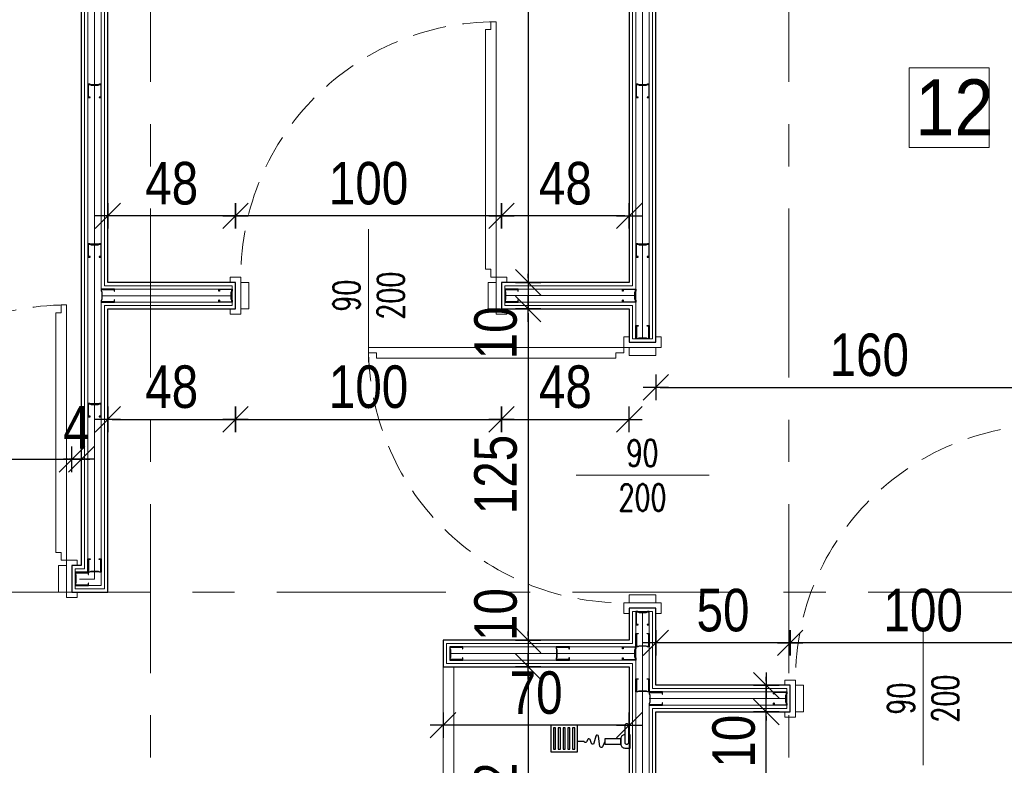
# Model space of a CAD drawing. Header units: centimetres. Extents: x 4120 to 19220, y -7417 to 180.
# Tile 21 of 223: x 9236 to 9606, y -4384 to -4103. Entities that reach past the tile are written whole.
import ezdxf

# ---------------------------------------------------------------- set-up
doc = ezdxf.new("R2010")
doc.units = ezdxf.units.CM
doc.linetypes.add('DASHED', pattern=[19.05, 12.7, -6.35])
doc.linetypes.add('Linia siatki', pattern=[22.225, 12.7, -3.175, 3.175, -3.175])
doc.layers.add('A_Drzwi', color=30, linetype='Continuous', lineweight=20)
doc.layers.add('A_Osie', color=8, linetype='Continuous', lineweight=9)
for name, color, linetype in [('A_opisy', 7, 'Continuous'), ('A_Wymiary wewnętrzne', 8, 'Continuous'), ('A_Wyposażenie', 8, 'Continuous'), ('A_Ściany', 2, 'Continuous'), ('Konstrukcja - scian dzialowych', 7, 'Continuous'), ('URZĄDZENIA SANITARNE', 6, 'Continuous')]:
    doc.layers.add(name, color=color, linetype=linetype)
doc.styles.add('Arial', font='arial.ttf', dxfattribs={"height": 25})
doc.styles.add('JACEK_07', font='SIMPLEX.SHX', dxfattribs={"width": 0.7})
doc.styles.add('marcin', font='arial.ttf', dxfattribs={"width": 0.8, "height": 16})
doc.linetypes.add('BATTING', pattern='A,0.0001,-0.1,[134,ltypeshp.shx,S=0.1,R=0,X=-0.1,Y=0],-0.2,[134,ltypeshp.shx,S=0.1,R=180,X=0.1,Y=0],-0.1', length=0.4001)
doc.dimstyles.new('WYM A PROJEKT', dxfattribs={"dimscale": 2, "dimtxt": 16, "dimasz": 0.8, "dimexe": 6, "dimexo": 30, "dimgap": 2, "dimtad": 1, "dimdec": 0, "dimzin": 9, "dimdsep": 46, "dimtxsty": 'marcin', "dimblk": 'WW', "dimcen": 0, "dimdle": 6, "dimse1": 1, "dimse2": 1, "dimclrt": 7, "dimadec": 0, "dimazin": 0, "dimtfac": 1, "dimtdec": 0, "dimtix": 1, "dimtmove": 2, "dimatfit": 3, "dimldrblk": 'WW', "dimfxl": 1, "dimtolj": 1, "dimtzin": 0, "dimarcsym": 0})

# ---------------------------------------------------------------- blocks, each defined once
blk = doc.blocks.new('Wyposażenie sanitarne blok')
at = {"layer": 'A_Wyposażenie', "flags": 128}
blk.add_lwpolyline([(397.79, -425.56), (398.29, -425.56, 0.414214), (398.79, -425.06), (398.79, -418.52, 0.414214), (398.29, -418.02), (397.79, -418.02, 0.414214), (397.29, -418.52), (397.29, -425.06, 0.414214)], format="xyb", close=True, dxfattribs=at)
for points in [[(389.79, -424.56), (388.96, -426.57, -0.763382), (388, -426.45), (387.46, -422.62, 0.812896), (386.48, -422.55), (385.72, -425.3, -0.742851), (384.76, -425.32), (384.3, -423.92, 0.673417), (383.38, -423.85), (382.95, -424.72, -0.705472), (382.02, -424.61), (382.01, -424.56), (379.74, -424.56)], [(397.29, -422.06, 0.414214), (395.79, -423.56), (395.79, -425.56, 0.414214), (397.29, -427.06), (399.29, -427.06), (399.29, -422.06), (398.79, -422.06)]]:
    blk.add_lwpolyline(points, format="xyb", dxfattribs=at)
blk.add_lwpolyline([(395.79, -425.56), (395.79, -423.56), (389.79, -423.56), (389.79, -425.56)], close=True, dxfattribs=at)
blk = doc.blocks.new('*U1989')
at = {"color": 7}
blk.add_lwpolyline([(50, 25), (50, -25)], dxfattribs=at)
for points in [[(-2, 5), (0, 5), (0, -5), (-2, -5), (-2, -7), (2, -7), (2, -5), (2, 7), (-2, 7), (-2, 5)], [(2, -5), (5, -5), (5, 5), (2, 5)], [(98, -5), (95, -5), (95, 5), (98, 5)], [(102, 5), (100, 5), (100, -5), (102, -5), (102, -7), (98, -7), (98, -5), (98, 7), (102, 7), (102, 5)]]:
    blk.add_lwpolyline(points)
blk.add_lwpolyline([(4, -7), (4, -10), (6, -10), (6, -100), (4, -100), (4, -103), (2, -103), (2, -7)], close=True)
at = {"linetype": 'DASHED'}
blk.add_arc((2, -7), 96, 270, 0, dxfattribs=at)
at = {"color": 7, "insert": (50, 0), "char_height": 10, "width": 10, "attachment_point": 5, "rotation": 90, "style": 'JACEK_07'}
blk.add_mtext('\\pxqc;90\\P200', dxfattribs=at)
blk = doc.blocks.new('*U1991')
blk.add_lwpolyline([(96, 7), (96, 10), (94, 10), (94, 100), (96, 100), (96, 103), (98, 103), (98, 7)], close=True)
at = {"color": 7}
blk.add_lwpolyline([(50, 25), (50, -25)], dxfattribs=at)
for points in [[(-2, -5), (0, -5), (0, 5), (-2, 5), (-2, 7), (2, 7), (2, 5), (2, -7), (-2, -7), (-2, -5)], [(2, 5), (5, 5), (5, -5), (2, -5)], [(98, 5), (95, 5), (95, -5), (98, -5)], [(102, -5), (100, -5), (100, 5), (102, 5), (102, 7), (98, 7), (98, 5), (98, -7), (102, -7), (102, -5)]]:
    blk.add_lwpolyline(points)
at = {"linetype": 'DASHED'}
blk.add_arc((98, 7), 96, 90, 180, dxfattribs=at)
at = {"color": 7, "insert": (50, 0), "char_height": 10, "width": 10, "attachment_point": 5, "rotation": 90, "style": 'JACEK_07'}
blk.add_mtext('\\pxqc;90\\P200', dxfattribs=at)
blk = doc.blocks.new('*U1992')
blk.add_lwpolyline([(96, 7), (96, 10), (94, 10), (94, 100), (96, 100), (96, 103), (98, 103), (98, 7)], close=True)
at = {"color": 7}
blk.add_lwpolyline([(50, 25), (50, -25)], dxfattribs=at)
for points in [[(-2, -5), (0, -5), (0, 5), (-2, 5), (-2, 7), (2, 7), (2, 5), (2, -7), (-2, -7), (-2, -5)], [(2, 5), (5, 5), (5, -5), (2, -5)], [(98, 5), (95, 5), (95, -5), (98, -5)], [(102, -5), (100, -5), (100, 5), (102, 5), (102, 7), (98, 7), (98, 5), (98, -7), (102, -7), (102, -5)]]:
    blk.add_lwpolyline(points)
at = {"linetype": 'DASHED'}
blk.add_arc((98, 7), 96, 90, 180, dxfattribs=at)
at = {"color": 7, "insert": (50, 0), "char_height": 10, "width": 10, "attachment_point": 5, "rotation": 90, "style": 'JACEK_07'}
blk.add_mtext('\\pxqc;90\\P200', dxfattribs=at)
blk = doc.blocks.new('*U1999')
blk.add_lwpolyline([(96, 7), (96, 10), (94, 10), (94, 100), (96, 100), (96, 103), (98, 103), (98, 7)], close=True)
at = {"color": 7}
blk.add_lwpolyline([(50, 25), (50, -25)], dxfattribs=at)
for points in [[(-2, -5), (0, -5), (0, 5), (-2, 5), (-2, 7), (2, 7), (2, 5), (2, -7), (-2, -7), (-2, -5)], [(2, 5), (5, 5), (5, -5), (2, -5)], [(98, 5), (95, 5), (95, -5), (98, -5)], [(102, -5), (100, -5), (100, 5), (102, 5), (102, 7), (98, 7), (98, 5), (98, -7), (102, -7), (102, -5)]]:
    blk.add_lwpolyline(points)
at = {"linetype": 'DASHED'}
blk.add_arc((98, 7), 96, 90, 180, dxfattribs=at)
at = {"color": 7, "insert": (50, 0), "char_height": 10, "width": 10, "attachment_point": 5, "rotation": 90, "style": 'JACEK_07'}
blk.add_mtext('\\pxqc;90\\P200', dxfattribs=at)
blk = doc.blocks.new('PROFIL 7')
at = {"layer": 'Konstrukcja - scian dzialowych'}
for points in [[(0.37, 1.75), (0.37, 3.83), (0.17, 4.36), (0.17, 4.83), (4.83, 4.83), (4.83, 4.25), (4.88, 4.19), (4.95, 4.19), (5, 4.25), (5, 5), (0, 5), (0, 4.33), (0.2, 3.8), (0.2, 1.75)], [(0.2, 3.75), (0.2, 1.2), (0, 0.67), (0, 0), (5, 0), (5, 0.75), (5, 0.82), (4.95, 0.87), (4.88, 0.87), (4.83, 0.82), (4.83, 0.75), (4.83, 0.17), (0.17, 0.17), (0.17, 0.64), (0.37, 1.17), (0.37, 3.75)]]:
    blk.add_lwpolyline(points, dxfattribs=at)
blk = doc.blocks.new('WW')
at = {"color": 80, "ltscale": 2}
blk.add_line((3, 3), (-3, -3), dxfattribs=at)
at = {"ltscale": 2}
for p, q in [((0, -3), (0, 3)), ((-3, 0), (3, 0))]:
    blk.add_line(p, q, dxfattribs=at)
blk = doc.blocks.new('*D2080')
at = {"layer": 'A_Wymiary wewnętrzne', "color": 0, "lineweight": -2}
blk.add_line((9157.18, -4268.73), (9253.98, -4268.73), dxfattribs=at)
at = {"layer": 'Defpoints', "color": 0}
for p in [(9255.58, -4268.73), (9155.58, -4308.73), (9255.58, -4308.73)]:
    blk.add_point(p, dxfattribs=at)
at = {"layer": 'A_Wymiary wewnętrzne', "color": 0, "lineweight": -2, "xscale": 1.6, "yscale": 1.6, "zscale": 1.6, "rotation": 180}
blk.add_blockref('WW', (9155.58, -4268.73), dxfattribs=at)
at = {"layer": 'A_Wymiary wewnętrzne', "color": 0, "lineweight": -2, "xscale": 1.6, "yscale": 1.6, "zscale": 1.6}
blk.add_blockref('WW', (9255.58, -4268.73), dxfattribs=at)
at = {"layer": 'A_Wymiary wewnętrzne', "color": 7, "insert": (9205.58, -4256.56), "char_height": 16, "attachment_point": 5, "style": 'marcin'}
blk.add_mtext('\\A1;100', dxfattribs=at)
blk = doc.blocks.new('*D2081')
at = {"layer": 'A_Wymiary wewnętrzne', "color": 0, "lineweight": -2}
for p, q in [((9253.98, -4268.73), (9252.38, -4268.73)), ((9255.58, -4268.73), (9259.08, -4268.73)), ((9260.68, -4268.73), (9262.28, -4268.73))]:
    blk.add_line(p, q, dxfattribs=at)
at = {"layer": 'Defpoints', "color": 0}
for p in [(9259.08, -4268.73), (9255.58, -4308.73), (9259.08, -4308.73)]:
    blk.add_point(p, dxfattribs=at)
at = {"layer": 'A_Wymiary wewnętrzne', "color": 0, "lineweight": -2, "xscale": 1.6, "yscale": 1.6, "zscale": 1.6}
blk.add_blockref('WW', (9255.58, -4268.73), dxfattribs=at)
at = {"layer": 'A_Wymiary wewnętrzne', "color": 0, "lineweight": -2, "xscale": 1.6, "yscale": 1.6, "zscale": 1.6, "rotation": 180}
blk.add_blockref('WW', (9259.08, -4268.73), dxfattribs=at)
at = {"layer": 'A_Wymiary wewnętrzne', "color": 7, "insert": (9257.33, -4256.73), "char_height": 16, "attachment_point": 5, "style": 'marcin'}
blk.add_mtext('\\A1;4', dxfattribs=at)
blk = doc.blocks.new('*D2082')
at = {"layer": 'A_Wymiary wewnętrzne', "color": 0, "lineweight": -2}
blk.add_line((9270.68, -4253.73), (9315.48, -4253.73), dxfattribs=at)
at = {"layer": 'Defpoints', "color": 0}
for p in [(9317.08, -4212.23), (9317.08, -4253.73), (9269.08, -4318.73)]:
    blk.add_point(p, dxfattribs=at)
at = {"layer": 'A_Wymiary wewnętrzne', "color": 0, "lineweight": -2, "xscale": 1.6, "yscale": 1.6, "zscale": 1.6, "rotation": 180}
blk.add_blockref('WW', (9269.08, -4253.73), dxfattribs=at)
at = {"layer": 'A_Wymiary wewnętrzne', "color": 0, "lineweight": -2, "xscale": 1.6, "yscale": 1.6, "zscale": 1.6}
blk.add_blockref('WW', (9317.08, -4253.73), dxfattribs=at)
at = {"layer": 'A_Wymiary wewnętrzne', "color": 7, "insert": (9293.08, -4241.56), "char_height": 16, "attachment_point": 5, "style": 'marcin'}
blk.add_mtext('\\A1;48', dxfattribs=at)
blk = doc.blocks.new('*D2083')
at = {"layer": 'A_Wymiary wewnętrzne', "color": 0, "lineweight": -2}
blk.add_line((9318.68, -4253.73), (9415.48, -4253.73), dxfattribs=at)
at = {"layer": 'Defpoints', "color": 0}
for p in [(9317.08, -4212.23), (9417.08, -4212.23), (9417.08, -4253.73)]:
    blk.add_point(p, dxfattribs=at)
at = {"layer": 'A_Wymiary wewnętrzne', "color": 0, "lineweight": -2, "xscale": 1.6, "yscale": 1.6, "zscale": 1.6, "rotation": 180}
blk.add_blockref('WW', (9317.08, -4253.73), dxfattribs=at)
at = {"layer": 'A_Wymiary wewnętrzne', "color": 0, "lineweight": -2, "xscale": 1.6, "yscale": 1.6, "zscale": 1.6}
blk.add_blockref('WW', (9417.08, -4253.73), dxfattribs=at)
at = {"layer": 'A_Wymiary wewnętrzne', "color": 7, "insert": (9367.08, -4241.56), "char_height": 16, "attachment_point": 5, "style": 'marcin'}
blk.add_mtext('\\A1;100', dxfattribs=at)
blk = doc.blocks.new('*D2084')
at = {"layer": 'A_Wymiary wewnętrzne', "color": 0, "lineweight": -2}
blk.add_line((9418.68, -4253.73), (9463.48, -4253.73), dxfattribs=at)
at = {"layer": 'Defpoints', "color": 0}
for p in [(9417.08, -4212.23), (9465.08, -4212.23), (9465.08, -4253.73)]:
    blk.add_point(p, dxfattribs=at)
at = {"layer": 'A_Wymiary wewnętrzne', "color": 0, "lineweight": -2, "xscale": 1.6, "yscale": 1.6, "zscale": 1.6, "rotation": 180}
blk.add_blockref('WW', (9417.08, -4253.73), dxfattribs=at)
at = {"layer": 'A_Wymiary wewnętrzne', "color": 0, "lineweight": -2, "xscale": 1.6, "yscale": 1.6, "zscale": 1.6}
blk.add_blockref('WW', (9465.08, -4253.73), dxfattribs=at)
at = {"layer": 'A_Wymiary wewnętrzne', "color": 7, "insert": (9441.08, -4241.56), "char_height": 16, "attachment_point": 5, "style": 'marcin'}
blk.add_mtext('\\A1;48', dxfattribs=at)
blk = doc.blocks.new('*D2085')
at = {"layer": 'A_Wymiary wewnętrzne', "color": 0, "lineweight": -2}
blk.add_line((9476.68, -4241.73), (9633.98, -4241.73), dxfattribs=at)
at = {"layer": 'Defpoints', "color": 0}
for p in [(9635.58, -4203.73), (9475.08, -4222.73), (9635.58, -4241.73)]:
    blk.add_point(p, dxfattribs=at)
at = {"layer": 'A_Wymiary wewnętrzne', "color": 0, "lineweight": -2, "xscale": 1.6, "yscale": 1.6, "zscale": 1.6, "rotation": 180}
blk.add_blockref('WW', (9475.08, -4241.73), dxfattribs=at)
at = {"layer": 'A_Wymiary wewnętrzne', "color": 0, "lineweight": -2, "xscale": 1.6, "yscale": 1.6, "zscale": 1.6}
blk.add_blockref('WW', (9635.58, -4241.73), dxfattribs=at)
at = {"layer": 'A_Wymiary wewnętrzne', "color": 7, "insert": (9555.33, -4229.56), "char_height": 16, "attachment_point": 5, "style": 'marcin'}
blk.add_mtext('\\A1;160', dxfattribs=at)
blk = doc.blocks.new('*D2117')
at = {"layer": 'A_Wymiary wewnętrzne', "color": 0, "lineweight": -2}
blk.add_line((9623.98, -4337.73), (9527.18, -4337.73), dxfattribs=at)
at = {"layer": 'Defpoints', "color": 0}
for p in [(9525.58, -4337.73), (9525.58, -4353.73), (9625.58, -4353.73)]:
    blk.add_point(p, dxfattribs=at)
at = {"layer": 'A_Wymiary wewnętrzne', "color": 0, "lineweight": -2, "xscale": 1.6, "yscale": 1.6, "zscale": 1.6, "rotation": 180}
blk.add_blockref('WW', (9525.58, -4337.73), dxfattribs=at)
at = {"layer": 'A_Wymiary wewnętrzne', "color": 0, "lineweight": -2, "xscale": 1.6, "yscale": 1.6, "zscale": 1.6}
blk.add_blockref('WW', (9625.58, -4337.73), dxfattribs=at)
at = {"layer": 'A_Wymiary wewnętrzne', "color": 7, "insert": (9575.58, -4325.56), "char_height": 16, "attachment_point": 5, "style": 'marcin'}
blk.add_mtext('\\A1;100', dxfattribs=at)
blk = doc.blocks.new('*D2118')
at = {"layer": 'A_Wymiary wewnętrzne', "color": 0, "lineweight": -2}
blk.add_line((9523.98, -4337.73), (9476.68, -4337.73), dxfattribs=at)
at = {"layer": 'Defpoints', "color": 0}
for p in [(9475.08, -4337.73), (9475.08, -4353.73), (9525.58, -4353.73)]:
    blk.add_point(p, dxfattribs=at)
at = {"layer": 'A_Wymiary wewnętrzne', "color": 0, "lineweight": -2, "xscale": 1.6, "yscale": 1.6, "zscale": 1.6, "rotation": 180}
blk.add_blockref('WW', (9475.08, -4337.73), dxfattribs=at)
at = {"layer": 'A_Wymiary wewnętrzne', "color": 0, "lineweight": -2, "xscale": 1.6, "yscale": 1.6, "zscale": 1.6}
blk.add_blockref('WW', (9525.58, -4337.73), dxfattribs=at)
at = {"layer": 'A_Wymiary wewnętrzne', "color": 7, "insert": (9500.33, -4325.56), "char_height": 16, "attachment_point": 5, "style": 'marcin'}
blk.add_mtext('\\A1;50', dxfattribs=at)
blk = doc.blocks.new('*D2119')
at = {"layer": 'A_Wymiary wewnętrzne', "color": 0, "lineweight": -2}
blk.add_line((9463.48, -4368.73), (9396.68, -4368.73), dxfattribs=at)
at = {"layer": 'Defpoints', "color": 0}
for p in [(9465.08, -4336.73), (9395.08, -4367.73), (9395.08, -4368.73)]:
    blk.add_point(p, dxfattribs=at)
at = {"layer": 'A_Wymiary wewnętrzne', "color": 0, "lineweight": -2, "xscale": 1.6, "yscale": 1.6, "zscale": 1.6, "rotation": 180}
blk.add_blockref('WW', (9395.08, -4368.73), dxfattribs=at)
at = {"layer": 'A_Wymiary wewnętrzne', "color": 0, "lineweight": -2, "xscale": 1.6, "yscale": 1.6, "zscale": 1.6}
blk.add_blockref('WW', (9465.08, -4368.73), dxfattribs=at)
at = {"layer": 'A_Wymiary wewnętrzne', "color": 7, "insert": (9430.08, -4356.56), "char_height": 16, "attachment_point": 5, "style": 'marcin'}
blk.add_mtext('\\A1;70', dxfattribs=at)
blk = doc.blocks.new('Rectangular Floor Drain 13')
at = {"layer": 'URZĄDZENIA SANITARNE', "color": 8}
for points in [[(-5, 5), (5, 5), (5, -5), (-5, -5)], [(-4, 4), (4, 4), (4, 3.2), (-4, 3.2)], [(-4, 2.2), (4, 2.2), (4, 1.4), (-4, 1.4)], [(-4, 0.4), (4, 0.4), (4, -0.4), (-4, -0.4)], [(-4, -1.4), (4, -1.4), (4, -2.2), (-4, -2.2)], [(-4, -3.2), (4, -3.2), (4, -4), (-4, -4)]]:
    blk.add_lwpolyline(points, close=True, dxfattribs=at)
blk = doc.blocks.new('*D2120')
at = {"layer": 'A_Wymiary wewnętrzne', "color": 0, "lineweight": -2}
blk.add_line((9427.08, -3951.83), (9427.08, -4200.63), dxfattribs=at)
at = {"layer": 'Defpoints', "color": 0}
for p in [(9465.08, -3950.23), (9427.08, -4202.23), (9465.08, -4202.23)]:
    blk.add_point(p, dxfattribs=at)
at = {"layer": 'A_Wymiary wewnętrzne', "color": 0, "lineweight": -2, "xscale": 1.6, "yscale": 1.6, "zscale": 1.6}
for p, rotation in [((9427.08, -3950.23), 90), ((9427.08, -4202.23), 270)]:
    blk.add_blockref('WW', p, dxfattribs=dict(at, rotation=rotation))
at = {"layer": 'A_Wymiary wewnętrzne', "color": 7, "insert": (9414.91, -4076.23), "char_height": 16, "attachment_point": 5, "rotation": 90, "style": 'marcin'}
blk.add_mtext('\\A1;252', dxfattribs=at)
blk = doc.blocks.new('*D2121')
at = {"layer": 'A_Wymiary wewnętrzne', "color": 0, "lineweight": -2}
for p, q in [((9427.08, -4200.63), (9427.08, -4199.03)), ((9427.08, -4202.23), (9427.08, -4212.23)), ((9427.08, -4213.83), (9427.08, -4215.43))]:
    blk.add_line(p, q, dxfattribs=at)
at = {"layer": 'Defpoints', "color": 0}
for p in [(9465.08, -4202.23), (9427.08, -4212.23), (9465.08, -4212.23)]:
    blk.add_point(p, dxfattribs=at)
at = {"layer": 'A_Wymiary wewnętrzne', "color": 0, "lineweight": -2, "xscale": 1.6, "yscale": 1.6, "zscale": 1.6}
for p, rotation in [((9427.08, -4202.23), 270), ((9427.08, -4212.23), 90)]:
    blk.add_blockref('WW', p, dxfattribs=dict(at, rotation=rotation))
at = {"layer": 'A_Wymiary wewnętrzne', "color": 7, "insert": (9414.91, -4221.23), "char_height": 16, "attachment_point": 5, "rotation": 90, "style": 'marcin'}
blk.add_mtext('\\A1;10', dxfattribs=at)
blk = doc.blocks.new('*D2122')
at = {"layer": 'A_Wymiary wewnętrzne', "color": 0, "lineweight": -2}
blk.add_line((9427.08, -4213.83), (9427.08, -4335.13), dxfattribs=at)
at = {"layer": 'Defpoints', "color": 0}
for p in [(9465.08, -4212.23), (9427.08, -4336.73), (9465.08, -4336.73)]:
    blk.add_point(p, dxfattribs=at)
at = {"layer": 'A_Wymiary wewnętrzne', "color": 0, "lineweight": -2, "xscale": 1.6, "yscale": 1.6, "zscale": 1.6}
for p, rotation in [((9427.08, -4212.23), 90), ((9427.08, -4336.73), 270)]:
    blk.add_blockref('WW', p, dxfattribs=dict(at, rotation=rotation))
at = {"layer": 'A_Wymiary wewnętrzne', "color": 7, "insert": (9414.91, -4274.48), "char_height": 16, "attachment_point": 5, "rotation": 90, "style": 'marcin'}
blk.add_mtext('\\A1;125', dxfattribs=at)
blk = doc.blocks.new('*D2123')
at = {"layer": 'A_Wymiary wewnętrzne', "color": 0, "lineweight": -2}
for p, q in [((9427.08, -4335.13), (9427.08, -4333.53)), ((9427.08, -4336.73), (9427.08, -4346.73)), ((9427.08, -4348.33), (9427.08, -4349.93))]:
    blk.add_line(p, q, dxfattribs=at)
at = {"layer": 'Defpoints', "color": 0}
for p in [(9465.08, -4336.73), (9427.08, -4346.73), (9465.08, -4346.73)]:
    blk.add_point(p, dxfattribs=at)
at = {"layer": 'A_Wymiary wewnętrzne', "color": 0, "lineweight": -2, "xscale": 1.6, "yscale": 1.6, "zscale": 1.6}
for p, rotation in [((9427.08, -4336.73), 270), ((9427.08, -4346.73), 90)]:
    blk.add_blockref('WW', p, dxfattribs=dict(at, rotation=rotation))
at = {"layer": 'A_Wymiary wewnętrzne', "color": 7, "insert": (9414.91, -4327.13), "char_height": 16, "attachment_point": 5, "rotation": 90, "style": 'marcin'}
blk.add_mtext('\\A1;10', dxfattribs=at)
blk = doc.blocks.new('*D2124')
at = {"layer": 'A_Wymiary wewnętrzne', "color": 0, "lineweight": -2}
blk.add_line((9427.08, -4348.33), (9427.08, -4437.13), dxfattribs=at)
at = {"layer": 'Defpoints', "color": 0}
for p in [(9465.08, -4346.73), (9427.08, -4438.73), (9465.08, -4438.73)]:
    blk.add_point(p, dxfattribs=at)
at = {"layer": 'A_Wymiary wewnętrzne', "color": 0, "lineweight": -2, "xscale": 1.6, "yscale": 1.6, "zscale": 1.6}
for p, rotation in [((9427.08, -4346.73), 90), ((9427.08, -4438.73), 270)]:
    blk.add_blockref('WW', p, dxfattribs=dict(at, rotation=rotation))
at = {"layer": 'A_Wymiary wewnętrzne', "color": 7, "insert": (9414.91, -4392.73), "char_height": 16, "attachment_point": 5, "rotation": 90, "style": 'marcin'}
blk.add_mtext('\\A1;92', dxfattribs=at)
blk = doc.blocks.new('*D2131')
at = {"layer": 'A_Wymiary wewnętrzne', "color": 0, "lineweight": -2}
blk.add_line((9516.58, -4533.13), (9516.58, -4365.33), dxfattribs=at)
at = {"layer": 'Defpoints', "color": 0}
for p in [(9500.33, -4363.73), (9516.58, -4363.73), (9525.58, -4534.73)]:
    blk.add_point(p, dxfattribs=at)
at = {"layer": 'A_Wymiary wewnętrzne', "color": 0, "lineweight": -2, "xscale": 1.6, "yscale": 1.6, "zscale": 1.6}
for p, rotation in [((9516.58, -4363.73), 90), ((9516.58, -4534.73), 270)]:
    blk.add_blockref('WW', p, dxfattribs=dict(at, rotation=rotation))
at = {"layer": 'A_Wymiary wewnętrzne', "color": 7, "insert": (9504.54, -4449.23), "char_height": 16, "attachment_point": 5, "rotation": 90, "style": 'marcin'}
blk.add_mtext('\\A1;171', dxfattribs=at)
blk = doc.blocks.new('*D2132')
at = {"layer": 'A_Wymiary wewnętrzne', "color": 0, "lineweight": -2}
for p, q in [((9516.58, -4352.13), (9516.58, -4350.53)), ((9516.58, -4363.73), (9516.58, -4353.73)), ((9516.58, -4365.33), (9516.58, -4366.93))]:
    blk.add_line(p, q, dxfattribs=at)
at = {"layer": 'Defpoints', "color": 0}
for p in [(9475.08, -4353.73), (9516.58, -4353.73), (9500.33, -4363.73)]:
    blk.add_point(p, dxfattribs=at)
at = {"layer": 'A_Wymiary wewnętrzne', "color": 0, "lineweight": -2, "xscale": 1.6, "yscale": 1.6, "zscale": 1.6}
for p, rotation in [((9516.58, -4353.73), 270), ((9516.58, -4363.73), 90)]:
    blk.add_blockref('WW', p, dxfattribs=dict(at, rotation=rotation))
at = {"layer": 'A_Wymiary wewnętrzne', "color": 7, "insert": (9504.41, -4374.73), "char_height": 16, "attachment_point": 5, "rotation": 90, "style": 'marcin'}
blk.add_mtext('\\A1;10', dxfattribs=at)
blk = doc.blocks.new('*D2133')
at = {"layer": 'A_Wymiary wewnętrzne', "color": 0, "lineweight": -2}
blk.add_line((9463.48, -4177.23), (9418.68, -4177.23), dxfattribs=at)
at = {"layer": 'Defpoints', "color": 0}
for p in [(9417.08, -4177.23), (9417.08, -4202.23), (9465.08, -4202.23)]:
    blk.add_point(p, dxfattribs=at)
at = {"layer": 'A_Wymiary wewnętrzne', "color": 0, "lineweight": -2, "xscale": 1.6, "yscale": 1.6, "zscale": 1.6}
for p, rotation in [((9417.08, -4177.23), 179.9999999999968), ((9465.08, -4177.23), 359.9999999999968)]:
    blk.add_blockref('WW', p, dxfattribs=dict(at, rotation=rotation))
at = {"layer": 'A_Wymiary wewnętrzne', "color": 7, "insert": (9441.08, -4165.06), "char_height": 16, "attachment_point": 5, "style": 'marcin'}
blk.add_mtext('\\A1;48', dxfattribs=at)
blk = doc.blocks.new('*D2134')
at = {"layer": 'A_Wymiary wewnętrzne', "color": 0, "lineweight": -2}
blk.add_line((9415.48, -4177.23), (9318.68, -4177.23), dxfattribs=at)
at = {"layer": 'Defpoints', "color": 0}
for p in [(9317.08, -4177.23), (9317.08, -4202.23), (9417.08, -4202.23)]:
    blk.add_point(p, dxfattribs=at)
at = {"layer": 'A_Wymiary wewnętrzne', "color": 0, "lineweight": -2, "xscale": 1.6, "yscale": 1.6, "zscale": 1.6, "rotation": 180}
blk.add_blockref('WW', (9317.08, -4177.23), dxfattribs=at)
at = {"layer": 'A_Wymiary wewnętrzne', "color": 0, "lineweight": -2, "xscale": 1.6, "yscale": 1.6, "zscale": 1.6}
blk.add_blockref('WW', (9417.08, -4177.23), dxfattribs=at)
at = {"layer": 'A_Wymiary wewnętrzne', "color": 7, "insert": (9367.08, -4165.06), "char_height": 16, "attachment_point": 5, "style": 'marcin'}
blk.add_mtext('\\A1;100', dxfattribs=at)
blk = doc.blocks.new('*D2135')
at = {"layer": 'A_Wymiary wewnętrzne', "color": 0, "lineweight": -2}
blk.add_line((9315.48, -4177.23), (9270.68, -4177.23), dxfattribs=at)
at = {"layer": 'Defpoints', "color": 0}
for p in [(9269.08, -4177.23), (9269.08, -4202.23), (9317.08, -4202.23)]:
    blk.add_point(p, dxfattribs=at)
at = {"layer": 'A_Wymiary wewnętrzne', "color": 0, "lineweight": -2, "xscale": 1.6, "yscale": 1.6, "zscale": 1.6, "rotation": 180}
blk.add_blockref('WW', (9269.08, -4177.23), dxfattribs=at)
at = {"layer": 'A_Wymiary wewnętrzne', "color": 0, "lineweight": -2, "xscale": 1.6, "yscale": 1.6, "zscale": 1.6}
blk.add_blockref('WW', (9317.08, -4177.23), dxfattribs=at)
at = {"layer": 'A_Wymiary wewnętrzne', "color": 7, "insert": (9293.08, -4165.06), "char_height": 16, "attachment_point": 5, "style": 'marcin'}
blk.add_mtext('\\A1;48', dxfattribs=at)

msp = doc.modelspace()

# ---------------------------------------------------------------- linework, layer by layer
at = {"layer": 'A_Drzwi', "color": 30, "linetype": 'Continuous', "lineweight": 18}
msp.add_lwpolyline([(9395.08, -4346.73), (9399.08, -4346.73), (9399.08, -4438.73), (9395.08, -4438.73)], close=True, dxfattribs=at)
at = {"layer": 'A_opisy', "lineweight": 18}
msp.add_lwpolyline([(9570.33, -4121.58), (9600.33, -4121.58), (9600.33, -4151.58), (9570.33, -4151.58), (9570.33, -4121.58)], dxfattribs=at)
at = {"layer": 'A_Osie', "linetype": 'Linia siatki', "ltscale": 5}
for p, q in [((9285.08, -3730), (9285.08, -5750.66)), ((9525.08, -3730), (9525.08, -5750.66)), ((8554.73, -4318.73), (10254.82, -4318.73))]:
    msp.add_line(p, q, dxfattribs=at)
at = {"layer": 'A_Ściany'}
for points in [[(9242.58, -3937.73), (9242.58, -3950.23), (9259.08, -3950.23), (9259.08, -4308.73), (9255.58, -4308.73), (9255.58, -4318.73), (9269.08, -4318.73), (9269.08, -4308.73), (9269.08, -4308.73), (9269.08, -4212.23), (9317.08, -4212.23), (9317.08, -4202.23), (9269.08, -4202.23), (9269.08, -3950.23), (9465.08, -3950.23), (9465.08, -4202.23), (9417.08, -4202.23), (9417.08, -4212.23), (9465.08, -4212.23), (9465.08, -4224.73), (9475.08, -4224.73), (9475.08, -3950.23), (9774.58, -3950.23)], [(9475.08, -4448.73), (9475.08, -4363.73), (9525.58, -4363.73), (9525.58, -4353.73), (9475.08, -4353.73), (9475.08, -4324.73), (9465.08, -4324.73), (9465.08, -4336.73), (9395.08, -4336.73), (9395.08, -4346.73), (9465.08, -4346.73), (9465.08, -4438.73)]]:
    msp.add_lwpolyline(points, dxfattribs=at)
at = {"layer": 'A_Ściany', "color": 251, "linetype": 'Continuous', "lineweight": 20}
for points in [[(9245.08, -3937.73), (9243.83, -3937.73), (9243.83, -3948.98), (9260.33, -3948.98), (9260.33, -4309.98), (9256.83, -4309.98), (9256.83, -4317.48), (9267.83, -4317.48), (9267.83, -4308.73), (9267.83, -4210.98), (9315.83, -4210.98), (9315.83, -4203.48), (9267.83, -4203.48), (9267.83, -3948.98), (9466.33, -3948.98), (9466.33, -4203.48), (9418.33, -4203.48), (9418.33, -4210.98), (9466.33, -4210.98), (9466.33, -4223.48), (9473.83, -4223.48), (9473.83, -3948.98), (9774.58, -3948.98)], [(9243.83, -3937.73), (9245.08, -3937.73), (9245.08, -3938.98), (9245.08, -3947.73), (9261.58, -3947.73), (9261.58, -4311.23), (9256.83, -4311.23), (9256.83, -4316.23), (9266.58, -4316.23), (9266.58, -4308.73), (9266.58, -4209.73), (9315.83, -4209.73), (9315.83, -4204.73), (9266.58, -4204.73), (9266.58, -3947.73), (9467.58, -3947.73), (9467.58, -4204.73), (9418.33, -4204.73), (9418.33, -4209.73), (9467.58, -4209.73), (9467.58, -4223.48), (9472.58, -4223.48), (9472.58, -3947.73), (9774.58, -3947.73)], [(9473.83, -4447.48), (9473.83, -4362.48), (9524.33, -4362.48), (9524.33, -4354.98), (9473.83, -4354.98), (9473.83, -4325.98), (9466.33, -4325.98), (9466.33, -4337.98), (9396.33, -4337.98), (9396.33, -4345.48), (9466.33, -4345.48), (9466.33, -4439.98)], [(9472.58, -4446.23), (9472.58, -4361.23), (9524.33, -4361.23), (9524.33, -4356.23), (9472.58, -4356.23), (9472.58, -4325.98), (9467.58, -4325.98), (9467.58, -4339.23), (9397.58, -4339.23), (9397.58, -4344.23), (9467.58, -4344.23), (9467.58, -4441.23)]]:
    msp.add_lwpolyline(points, dxfattribs=at)
at = {"layer": 'A_Ściany', "color": 251, "linetype": 'BATTING', "lineweight": 20, "ltscale": 6}
for points in [[(9264.03, -3948.1), (9264.03, -4313.77), (9258.44, -4313.77)], [(9470.05, -3947.93), (9470.05, -4223.48)], [(9266.94, -4207.27), (9315.83, -4207.27)], [(9418.33, -4207.23), (9467.38, -4207.23)], [(9386.83, -4443.73), (9470.08, -4443.73), (9470.08, -4325.98)], [(9397.58, -4341.73), (9467.58, -4341.73)], [(9524.33, -4358.73), (9472.58, -4358.73)]]:
    msp.add_lwpolyline(points, dxfattribs=at)

# ---------------------------------------------------------------- block references
msp.add_blockref('Wyposażenie sanitarne blok', (9066.08, -3950.23))
at = {"layer": 'A_Drzwi', "color": 30, "linetype": 'Continuous', "lineweight": 18}
for name, p, rotation in [('*U1992', (9317.08, -4207.23), 359.9999999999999), ('*U1989', (9470.08, -4224.73), 270), ('*U1991', (9525.58, -4358.73), 359.9999999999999)]:
    msp.add_blockref(name, p, dxfattribs=dict(at, rotation=rotation))
msp.add_blockref('*U1999', (9155.58, -4313.73), dxfattribs=at)
at = {"layer": 'Konstrukcja - scian dzialowych', "rotation": 269.9999999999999}
for p in [(9261.58, -4127.73), (9467.58, -4127.73), (9261.58, -4187.73), (9467.58, -4187.73), (9261.58, -4247.73), (9467.58, -4325.98)]:
    msp.add_blockref('PROFIL 7', p, dxfattribs=at)
at = {"layer": 'Konstrukcja - scian dzialowych'}
for p in [(9266.58, -4209.73), (9418.33, -4209.73), (9256.83, -4316.23), (9397.58, -4344.23), (9437.58, -4344.23), (9472.58, -4361.23)]:
    msp.add_blockref('PROFIL 7', p, dxfattribs=at)
at = {"layer": 'Konstrukcja - scian dzialowych', "xscale": -1}
for p in [(9315.83, -4209.73), (9467.58, -4209.73), (9467.58, -4344.23), (9524.33, -4361.23)]:
    msp.add_blockref('PROFIL 7', p, dxfattribs=at)
at = {"layer": 'Konstrukcja - scian dzialowych', "xscale": -1, "rotation": 270.0000000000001}
for p in [(9467.58, -4223.48), (9261.58, -4311.23), (9467.58, -4339.23), (9467.58, -4356.23)]:
    msp.add_blockref('PROFIL 7', p, dxfattribs=at)
at = {"layer": 'URZĄDZENIA SANITARNE', "xscale": -1, "zscale": 100, "rotation": 270}
msp.add_blockref('Rectangular Floor Drain 13', (9440.58, -4373.73), dxfattribs=at)

# ---------------------------------------------------------------- texts
at = {"layer": 'A_opisy', "lineweight": 18, "insert": (9572.6, -4125.92), "char_height": 21, "width": 593.4214, "attachment_point": 1, "style": 'Arial'}
msp.add_mtext('\\W0.9;12', dxfattribs=at)

# ---------------------------------------------------------------- dimensions: what is measured, and where the dimension line sits
at = {"layer": 'A_Wymiary wewnętrzne'}
for p1, p2, distance, picture, middle in [((9465.08, -3950.23), (9465.08, -4202.23), -38, '*D2120', (9414.91, -4076.23)), ((9465.08, -4202.23), (9417.08, -4202.23), -25, '*D2133', (9441.08, -4165.06))]:
    dim = msp.add_aligned_dim(p1=p1, p2=p2, distance=distance, dimstyle='WYM A PROJEKT', override={"dimdsep": 44}, dxfattribs=at)
    dim.commit()
    dim.dimension.update_dxf_attribs({"geometry": picture, "text_midpoint": middle})
for base, p1, p2, angle, picture, middle in [((9269.08, -4177.23), (9317.08, -4202.23), (9269.08, -4202.23), 180, '*D2135', (9293.08, -4165.06)), ((9317.08, -4177.23), (9417.08, -4202.23), (9317.08, -4202.23), 180, '*D2134', (9367.08, -4165.06)), ((9427.07507778, -4336.72966837), (9465.07507778, -4212.22966837), (9465.07507778, -4336.72966837), 270, '*D2122', (9414.90707778, -4274.47966837)), ((9475.07508, -4337.72968), (9525.57506, -4353.72968), (9475.07508, -4353.72968), 180, '*D2118', (9500.32507, -4325.56168)), ((9525.58, -4337.73), (9625.58, -4353.73), (9525.58, -4353.73), 180, '*D2117', (9575.58, -4325.56)), ((9395.08, -4368.73), (9465.08, -4336.73), (9395.08, -4367.73), 180, '*D2119', (9430.08, -4356.56)), ((9427.08, -4438.73), (9465.08, -4346.73), (9465.08, -4438.73), 270, '*D2124', (9414.91, -4392.73)), ((9516.58, -4363.73), (9525.58, -4534.73), (9500.33, -4363.73), 90, '*D2131', (9504.54, -4449.23))]:
    dim = msp.add_linear_dim(base=base, p1=p1, p2=p2, angle=angle, dimstyle='WYM A PROJEKT', override={"dimdsep": 44}, dxfattribs=at)
    dim.commit()
    dim.dimension.update_dxf_attribs({"geometry": picture, "text_midpoint": middle})
for base, p1, p2, angle, picture, middle in [((9427.08, -4212.23), (9465.08, -4202.23), (9465.08, -4212.23), 270, '*D2121', (9414.91, -4221.23)), ((9427.08, -4346.73), (9465.08, -4336.73), (9465.08, -4346.73), 270, '*D2123', (9414.91, -4327.13)), ((9516.58, -4353.73), (9500.33, -4363.73), (9475.08, -4353.73), 90, '*D2132', (9504.41, -4374.73))]:
    dim = msp.add_linear_dim(base=base, p1=p1, p2=p2, angle=angle, dimstyle='WYM A PROJEKT', override={"dimdsep": 44}, dxfattribs=at)
    dim.commit()
    dim.dimension.update_dxf_attribs({"geometry": picture, "text_midpoint": middle, "dimtype": 160})
for base, p1, p2, picture, middle in [((9635.575077, -4241.72967), (9475.075078, -4222.729668), (9635.575077, -4203.729677), '*D2085', (9555.325078, -4229.56167)), ((9317.08, -4253.73), (9269.08, -4318.73), (9317.08, -4212.23), '*D2082', (9293.08, -4241.56)), ((9417.08, -4253.73), (9317.08, -4212.23), (9417.08, -4212.23), '*D2083', (9367.08, -4241.56)), ((9465.08, -4253.73), (9417.08, -4212.23), (9465.08, -4212.23), '*D2084', (9441.08, -4241.56)), ((9255.58, -4268.73), (9155.58, -4308.73), (9255.58, -4308.73), '*D2080', (9205.58, -4256.56)), ((9259.07507778, -4268.7296701), (9255.57507778, -4308.72966837), (9259.07507778, -4308.72966837), '*D2081', (9257.32507778, -4256.7296701))]:
    dim = msp.add_linear_dim(base=base, p1=p1, p2=p2, dimstyle='WYM A PROJEKT', override={"dimdsep": 44}, dxfattribs=at)
    dim.commit()
    dim.dimension.update_dxf_attribs({"geometry": picture, "text_midpoint": middle})

doc.saveas('drawing.dxf')
